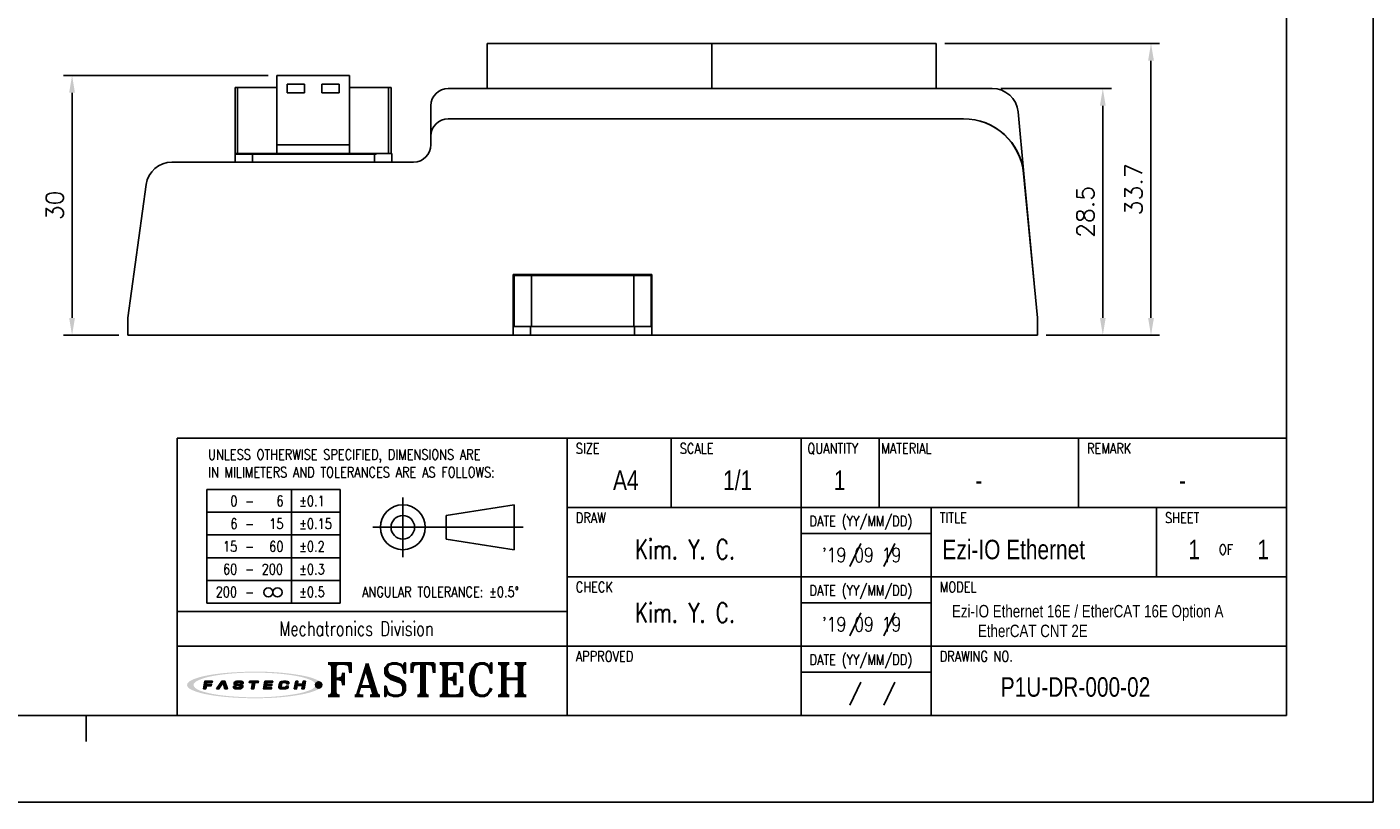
# Model space of a CAD drawing. Header units: millimetres. Extents: x 0 to 297, y 0 to 210.
# Tile 9 of 16: x 142 to 297, y 0 to 89. Entities that reach past the tile are written whole.
import ezdxf

# ---------------------------------------------------------------- set-up
doc = ezdxf.new("R2010")
doc.units = ezdxf.units.MM
doc.header["$PDSIZE"] = -1
for name, color, linetype in [('DIM', 3, 'Continuous'), ('LAYER_2', 1, 'Continuous'), ('LAYER_4', 3, 'Continuous'), ('SHEET', 1, 'Continuous')]:
    doc.layers.add(name, color=color, linetype=linetype)
doc.styles.add('SHB', font='romans.shx', dxfattribs={"width": 0.75, "bigfont": 'whgtxt.shx'})
doc.styles.add('SHEET1', font='ROMANS.SHX', dxfattribs={"width": 0.8, "height": 3})
doc.styles.add('SHEET2', font='txt', dxfattribs={"width": 0.8, "height": 3})
doc.styles.add('SHEET3', font='ROMANT.SHX', dxfattribs={"height": 3})
doc.styles.get("Standard").update_dxf_attribs({"font": 'txt.shx', "bigfont": 'whgtxt.shx'})
doc.dimstyles.new('ISO-25', dxfattribs={"dimtxt": 2.5, "dimasz": 2.5, "dimexe": 1.25, "dimexo": 0.625, "dimtad": 1, "dimtxsty": 'Standard', "dimcen": 2.5, "dimadec": 0, "dimazin": 0, "dimtfac": 1, "dimtmove": 0, "dimatfit": 3, "dimfxl": 0, "dimarcsym": 0})

# ---------------------------------------------------------------- blocks, each defined once
blk = doc.blocks.new('AI9-BLK2')
at = {"layer": 'LAYER_4'}
h = blk.add_hatch(color=12, dxfattribs=at)
edge = h.paths.add_edge_path()
edge.add_spline(control_points=[(66.5, 0), (66.5, -3.5), (61.3, -5.3), (58.7, -6.3), (52, -8.8), (44.8, -10), (37.7, -11), (17.3, -13.9), (-3.7, -14.1), (-24.3, -12.5), (-32.9, -11.8), (-41.6, -10.8), (-50, -8.9), (-54.9, -7.7), (-60.6, -6.4), (-64.7, -3.2), (-73, 3.4), (-52.4, 8.3), (-49.2, 9), (-40.6, 10.9), (-31.8, 11.9), (-23.1, 12.6), (-12.4, 13.4), (-1.5, 13.6), (9.2, 13.3), (19.1, 13), (29, 12.3), (38.8, 10.9), (45.7, 9.9), (52.7, 8.7), (59.3, 6.1), (61.8, 5.2), (66.5, 3.3), (66.5, 0), (66.6, -0.8), (73.6, -0.7), (73.6, 0), (73.5, 3.5), (68.7, 5.4), (66.1, 6.4), (59.6, 9), (52.6, 10.3), (45.8, 11.3), (24.9, 14.6), (3.4, 15.1), (-17.7, 14), (-27.4, 13.6), (-37.2, 12.7), (-46.8, 11.2), (-53.5, 10.1), (-60.4, 8.7), (-66.7, 6.1), (-69.1, 5.1), (-73.9, 3.1), (-73.6, -0.3), (-73.4, -3.7), (-68.1, -5.6), (-65.5, -6.6), (-58.9, -9.2), (-51.8, -10.4), (-44.8, -11.5), (-35, -13), (-25, -13.7), (-15.1, -14.2), (5.8, -15), (27.1, -14.4), (47.8, -11), (54.2, -9.9), (60.6, -8.6), (66.6, -6.1), (69.1, -5.1), (73.5, -3.2), (73.6, 0), (73.6, 0.8), (66.6, 0.9), (66.5, 0)], knot_values=[0, 0, 0, 0, 1, 1, 1, 2, 2, 2, 3, 3, 3, 4, 4, 4, 5, 5, 5, 6, 6, 6, 7, 7, 7, 8, 8, 8, 9, 9, 9, 10, 10, 10, 11, 11, 11, 12, 12, 12, 13, 13, 13, 14, 14, 14, 15, 15, 15, 16, 16, 16, 17, 17, 17, 18, 18, 18, 19, 19, 19, 20, 20, 20, 21, 21, 21, 22, 22, 22, 23, 23, 23, 24, 24, 24, 25, 25, 25, 25], degree=3, periodic=0)
blk = doc.blocks.new('AI9-BLK1')
at = {"layer": 'LAYER_4', "color": 7}
blk.add_blockref('AI9-BLK2', (0, 0), dxfattribs=at)
blk = doc.blocks.new('AI9-BLK3')
at = {"layer": 'LAYER_2'}
for points in [[(-55.6, -4.3), (-54.1, 4.2), (-45.8, 4.1), (-46, 2.8), (-51.9, 2.8), (-52.2, 0.7), (-46.8, 0.6), (-47, -0.8), (-52.4, -0.8), (-53.1, -4.3)], [(-41.4, -4.2), (-35.7, 4.2), (-32.1, 4.2), (-29.5, -4.1), (-32.2, -4.1), (-34.2, 2.7), (-38.7, -4.2)], [(-5.3, 4.2), (4.3, 4.1), (4.1, 2.7), (0.4, 2.7), (-0.8, -4.2), (-3.2, -4.2), (-2.1, 2.7), (-5.6, 2.7)], [(11.4, 4.2), (20, 4.1), (19.8, 2.8), (13.7, 2.8), (13.4, 0.8), (19, 0.7), (18.8, -0.6), (13.1, -0.6), (12.7, -2.7), (18.7, -2.8), (18.5, -4.2), (9.9, -4.2)], [(45, 4.2), (43.5, -4.1), (46, -4.2), (46.6, -0.6), (52.3, -0.7), (51.7, -4.2), (54.1, -4.2), (55.6, 4.2), (53.1, 4.2), (52.5, 0.8), (46.9, 0.8), (47.5, 4.2)]]:
    blk.add_hatch(color=12, dxfattribs=at).paths.add_polyline_path(points)
h = blk.add_hatch(color=12, dxfattribs=at)
edge = h.paths.add_edge_path()
edge.add_spline(control_points=[(-15.2, -1.5), (-15.2, -2.9), (-16.3, -2.9), (-17.5, -2.9), (-17.7, -2.9), (-18.2, -2.9), (-18.5, -2.9), (-20, -2.9), (-20.4, -2.7), (-20.4, -2.1), (-20.4, -1.9), (-20.4, -1.4), (-20.4, -1.4), (-20.4, -1.4), (-22.9, -1.4), (-22.9, -1.4), (-22.9, -1.4), (-22.9, -2.3), (-22.9, -2.5), (-22.9, -3.9), (-21.3, -4.3), (-19.8, -4.3), (-19.5, -4.3), (-17.1, -4.3), (-16.9, -4.3), (-14.1, -4.3), (-12.8, -3.1), (-12.8, -1.8), (-12.8, -1.7), (-12.8, -1.1), (-12.8, -1), (-12.8, 0.2), (-14.1, 0.7), (-16.1, 0.7), (-16.3, 0.7), (-17.5, 0.7), (-17.7, 0.7), (-19.1, 0.7), (-19.7, 0.9), (-19.6, 1.9), (-19.5, 2.9), (-18.4, 2.9), (-17.8, 2.9), (-17.6, 2.9), (-16.5, 2.9), (-16.2, 2.9), (-15, 2.9), (-14.8, 2.6), (-14.8, 2.3), (-14.8, 2.1), (-14.9, 1.7), (-14.9, 1.7), (-14.9, 1.7), (-12.3, 1.6), (-12.3, 1.6), (-12.3, 1.6), (-12.3, 2.6), (-12.3, 2.8), (-12.3, 3.9), (-14.1, 4.3), (-15.7, 4.3), (-16.8, 4.3), (-17.9, 4.3), (-18.2, 4.3), (-20.4, 4.3), (-22, 3.6), (-22.1, 2), (-22.1, 1.8), (-22.1, 1.3), (-22.1, 1.1), (-22.2, -0.1), (-20.7, -0.6), (-19.2, -0.6), (-19, -0.6), (-17.3, -0.7), (-17.1, -0.7), (-15.5, -0.7), (-15.2, -1.1), (-15.2, -1.5)], knot_values=[0, 0, 0, 0, 1, 1, 1, 2, 2, 2, 3, 3, 3, 4, 4, 4, 5, 5, 5, 6, 6, 6, 7, 7, 7, 8, 8, 8, 9, 9, 9, 10, 10, 10, 11, 11, 11, 12, 12, 12, 13, 13, 13, 14, 14, 14, 15, 15, 15, 16, 16, 16, 17, 17, 17, 18, 18, 18, 19, 19, 19, 20, 20, 20, 21, 21, 21, 22, 22, 22, 23, 23, 23, 24, 24, 24, 25, 25, 25, 26, 26, 26, 26], degree=3, periodic=0)
h = blk.add_hatch(color=12, dxfattribs=at)
edge = h.paths.add_edge_path()
edge.add_spline(control_points=[(35, 1.4), (35, 1.4), (37.4, 1.4), (37.4, 1.4), (37.4, 1.4), (37.5, 2), (37.5, 2.4), (37.5, 3.1), (37.3, 4.2), (34.5, 4.2), (34.2, 4.2), (32.2, 4.2), (31.6, 4.2), (28.5, 4.3), (27.4, 2.7), (27.2, 1.5), (27.1, 1), (26.8, -0.6), (26.7, -1.2), (26.5, -2.6), (26.6, -4.3), (30.1, -4.3), (30.5, -4.3), (31.7, -4.3), (32.2, -4.3), (34.9, -4.3), (36.6, -4), (36.9, -2.3), (36.9, -1.9), (37, -1.1), (37, -1.1), (37, -1.1), (34.6, -1.1), (34.6, -1.1), (34.6, -1.1), (34.6, -1.6), (34.6, -1.7), (34.4, -2.5), (33.8, -2.8), (32.5, -2.8), (32.2, -2.8), (31.2, -2.8), (30.8, -2.8), (29.4, -2.8), (29.1, -2.3), (29.2, -1.4), (29.2, -1), (29.5, 0.7), (29.5, 1.1), (29.8, 2.5), (30.7, 2.8), (31.7, 2.8), (32.2, 2.8), (33.4, 2.8), (33.7, 2.8), (34.7, 2.8), (35.1, 2.5), (35.1, 1.9), (35, 1.7), (35, 1.4), (35, 1.4)], knot_values=[0, 0, 0, 0, 1, 1, 1, 2, 2, 2, 3, 3, 3, 4, 4, 4, 5, 5, 5, 6, 6, 6, 7, 7, 7, 8, 8, 8, 9, 9, 9, 10, 10, 10, 11, 11, 11, 12, 12, 12, 13, 13, 13, 14, 14, 14, 15, 15, 15, 16, 16, 16, 17, 17, 17, 18, 18, 18, 19, 19, 19, 20, 20, 20, 20], degree=3, periodic=0)
at = {"layer": 'LAYER_2', "color": 12}
for points in [[(-55.6, -4.3), (-54.1, 4.2), (-45.8, 4.1), (-46, 2.8), (-51.9, 2.8), (-52.2, 0.7), (-46.8, 0.6), (-47, -0.8), (-52.4, -0.8), (-53.1, -4.3)], [(-41.4, -4.2), (-35.7, 4.2), (-32.1, 4.2), (-29.5, -4.1), (-32.2, -4.1), (-34.2, 2.7), (-38.7, -4.2)], [(-5.3, 4.2), (4.3, 4.1), (4.1, 2.7), (0.4, 2.7), (-0.8, -4.2), (-3.2, -4.2), (-2.1, 2.7), (-5.6, 2.7)], [(11.4, 4.2), (20, 4.1), (19.8, 2.8), (13.7, 2.8), (13.4, 0.8), (19, 0.7), (18.8, -0.6), (13.1, -0.6), (12.7, -2.7), (18.7, -2.8), (18.5, -4.2), (9.9, -4.2)], [(45, 4.2), (43.5, -4.1), (46, -4.2), (46.6, -0.6), (52.3, -0.7), (51.7, -4.2), (54.1, -4.2), (55.6, 4.2), (53.1, 4.2), (52.5, 0.8), (46.9, 0.8), (47.5, 4.2)]]:
    blk.add_lwpolyline(points, close=True, dxfattribs=at)
for points, knots in [([(-15.2, -1.5), (-15.2, -2.9), (-16.3, -2.9), (-17.5, -2.9), (-17.7, -2.9), (-18.2, -2.9), (-18.5, -2.9), (-20, -2.9), (-20.4, -2.7), (-20.4, -2.1), (-20.4, -1.9), (-20.4, -1.4), (-20.4, -1.4), (-20.4, -1.4), (-22.9, -1.4), (-22.9, -1.4), (-22.9, -1.4), (-22.9, -2.3), (-22.9, -2.5), (-22.9, -3.9), (-21.3, -4.3), (-19.8, -4.3), (-19.5, -4.3), (-17.1, -4.3), (-16.9, -4.3), (-14.1, -4.3), (-12.8, -3.1), (-12.8, -1.8), (-12.8, -1.7), (-12.8, -1.1), (-12.8, -1), (-12.8, 0.2), (-14.1, 0.7), (-16.1, 0.7), (-16.3, 0.7), (-17.5, 0.7), (-17.7, 0.7), (-19.1, 0.7), (-19.7, 0.9), (-19.6, 1.9), (-19.5, 2.9), (-18.4, 2.9), (-17.8, 2.9), (-17.6, 2.9), (-16.5, 2.9), (-16.2, 2.9), (-15, 2.9), (-14.8, 2.6), (-14.8, 2.3), (-14.8, 2.1), (-14.9, 1.7), (-14.9, 1.7), (-14.9, 1.7), (-12.3, 1.6), (-12.3, 1.6), (-12.3, 1.6), (-12.3, 2.6), (-12.3, 2.8), (-12.3, 3.9), (-14.1, 4.3), (-15.7, 4.3), (-16.8, 4.3), (-17.9, 4.3), (-18.2, 4.3), (-20.4, 4.3), (-22, 3.6), (-22.1, 2), (-22.1, 1.8), (-22.1, 1.3), (-22.1, 1.1), (-22.2, -0.1), (-20.7, -0.6), (-19.2, -0.6), (-19, -0.6), (-17.3, -0.7), (-17.1, -0.7), (-15.5, -0.7), (-15.2, -1.1), (-15.2, -1.5)], [0, 0, 0, 0, 1, 1, 1, 2, 2, 2, 3, 3, 3, 4, 4, 4, 5, 5, 5, 6, 6, 6, 7, 7, 7, 8, 8, 8, 9, 9, 9, 10, 10, 10, 11, 11, 11, 12, 12, 12, 13, 13, 13, 14, 14, 14, 15, 15, 15, 16, 16, 16, 17, 17, 17, 18, 18, 18, 19, 19, 19, 20, 20, 20, 21, 21, 21, 22, 22, 22, 23, 23, 23, 24, 24, 24, 25, 25, 25, 26, 26, 26, 26]), ([(35, 1.4), (35, 1.4), (37.4, 1.4), (37.4, 1.4), (37.4, 1.4), (37.5, 2), (37.5, 2.4), (37.5, 3.1), (37.3, 4.2), (34.5, 4.2), (34.2, 4.2), (32.2, 4.2), (31.6, 4.2), (28.5, 4.3), (27.4, 2.7), (27.2, 1.5), (27.1, 1), (26.8, -0.6), (26.7, -1.2), (26.5, -2.6), (26.6, -4.3), (30.1, -4.3), (30.5, -4.3), (31.7, -4.3), (32.2, -4.3), (34.9, -4.3), (36.6, -4), (36.9, -2.3), (36.9, -1.9), (37, -1.1), (37, -1.1), (37, -1.1), (34.6, -1.1), (34.6, -1.1), (34.6, -1.1), (34.6, -1.6), (34.6, -1.7), (34.4, -2.5), (33.8, -2.8), (32.5, -2.8), (32.2, -2.8), (31.2, -2.8), (30.8, -2.8), (29.4, -2.8), (29.1, -2.3), (29.2, -1.4), (29.2, -1), (29.5, 0.7), (29.5, 1.1), (29.8, 2.5), (30.7, 2.8), (31.7, 2.8), (32.2, 2.8), (33.4, 2.8), (33.7, 2.8), (34.7, 2.8), (35.1, 2.5), (35.1, 1.9), (35, 1.7), (35, 1.4), (35, 1.4)], [0, 0, 0, 0, 1, 1, 1, 2, 2, 2, 3, 3, 3, 4, 4, 4, 5, 5, 5, 6, 6, 6, 7, 7, 7, 8, 8, 8, 9, 9, 9, 10, 10, 10, 11, 11, 11, 12, 12, 12, 13, 13, 13, 14, 14, 14, 15, 15, 15, 16, 16, 16, 17, 17, 17, 18, 18, 18, 19, 19, 19, 20, 20, 20, 20])]:
    blk.add_open_spline(points, degree=3, knots=knots, dxfattribs=at)
blk = doc.blocks.new('*D10')
at = {"color": 8, "lineweight": -2}
for p, q in [((254.04, 82.39), (266.81, 82.39)), ((265.81, 55.89), (265.81, 80.39)), ((259.27, 53.89), (266.81, 53.89))]:
    blk.add_line(p, q, dxfattribs=at)
at = {"color": 8}
for points in [[(265.48, 80.39), (266.14, 80.39), (265.81, 82.39)], [(265.48, 55.89), (266.14, 55.89), (265.81, 53.89)]]:
    blk.add_solid(points, dxfattribs=at)
at = {"layer": 'Defpoints', "color": 0}
for p in [(253.04, 82.39), (265.81, 82.39), (258.27, 53.89)]:
    blk.add_point(p, dxfattribs=at)
at = {"color": 3, "insert": (263.81, 68.14), "char_height": 2, "attachment_point": 5, "rotation": 90}
blk.add_mtext('\\A1;28.5', dxfattribs=at)
blk = doc.blocks.new('*D11')
at = {"color": 8, "lineweight": -2}
for p, q in [((247.57, 87.59), (272.37, 87.59)), ((271.37, 55.89), (271.37, 85.59)), ((259.27, 53.89), (272.37, 53.89))]:
    blk.add_line(p, q, dxfattribs=at)
at = {"color": 8}
for points in [[(271.04, 85.59), (271.71, 85.59), (271.37, 87.59)], [(271.04, 55.89), (271.71, 55.89), (271.37, 53.89)]]:
    blk.add_solid(points, dxfattribs=at)
at = {"layer": 'Defpoints', "color": 0}
for p in [(246.57, 87.59), (271.37, 87.59), (258.27, 53.89)]:
    blk.add_point(p, dxfattribs=at)
at = {"color": 3, "insert": (269.37, 70.74), "char_height": 2, "attachment_point": 5, "rotation": 90}
blk.add_mtext('\\A1;33.7', dxfattribs=at)
blk = doc.blocks.new('*D6')
at = {"color": 8, "lineweight": -2}
for p, q in [((169.47, 83.89), (145.86, 83.89)), ((146.86, 55.89), (146.86, 81.89)), ((152.27, 53.89), (145.86, 53.89))]:
    blk.add_line(p, q, dxfattribs=at)
at = {"color": 8}
for points in [[(146.52, 81.89), (147.19, 81.89), (146.86, 83.89)], [(146.52, 55.89), (147.19, 55.89), (146.86, 53.89)]]:
    blk.add_solid(points, dxfattribs=at)
at = {"layer": 'Defpoints', "color": 0}
for p in [(146.86, 83.89), (170.47, 83.89), (153.27, 53.89)]:
    blk.add_point(p, dxfattribs=at)
at = {"color": 3, "insert": (144.86, 68.89), "char_height": 2, "attachment_point": 5, "rotation": 90}
blk.add_mtext('\\A1;30', dxfattribs=at)

msp = doc.modelspace()

# ---------------------------------------------------------------- hatches: boundary and pattern name
h = msp.add_hatch(color=1)
edge = h.paths.add_edge_path()
edge.add_arc((175.3273, 13.5263), 0.3631, 0, 360)

# ---------------------------------------------------------------- linework, layer by layer
for p, q in [((194.7744, 82.3921), (194.7744, 87.5921)), ((194.7744, 87.5921), (220.6744, 87.5921)), ((220.6744, 82.3921), (220.6744, 87.5921)), ((220.6744, 87.5921), (246.5744, 87.5921)), ((246.5744, 82.3921), (246.5744, 87.5921)), ((170.4694, 83.8921), (178.8794, 83.8921)), ((170.4694, 75.8921), (170.4694, 83.8921)), ((178.8794, 75.8921), (178.8794, 83.8921)), ((165.6644, 74.8921), (165.6644, 82.4921)), ((165.6644, 82.4921), (165.9644, 82.4921)), ((165.9644, 82.4921), (165.9644, 74.8921)), ((165.9644, 82.4921), (170.4694, 82.4921)), ((173.6744, 82.8921), (171.6744, 82.8921)), ((171.6744, 82.8921), (171.6744, 81.8921)), ((173.6744, 81.8921), (173.6744, 82.8921)), ((177.6744, 82.8921), (175.6744, 82.8921)), ((175.6744, 82.8921), (175.6744, 81.8921)), ((177.6744, 81.8921), (177.6744, 82.8921)), ((178.8794, 82.4921), (183.3844, 82.4921)), ((183.3844, 74.8921), (183.3844, 82.4921)), ((183.3844, 82.4921), (183.6844, 82.4921)), ((183.6844, 82.4921), (183.6844, 74.8921)), ((190.2744, 82.3921), (253.0441, 82.3921)), ((171.6744, 81.8921), (173.6744, 81.8921)), ((175.6744, 81.8921), (177.6744, 81.8921)), ((188.2744, 76.8921), (188.2744, 80.3921)), ((256.0308, 79.6739), (256.7029, 72.5496)), ((190.2744, 78.8921), (249.7036, 78.8921)), ((188.2744, 76.8921), (188.2744, 75.8921)), ((165.9644, 74.8921), (165.6644, 74.8921)), ((167.6744, 74.7921), (165.6744, 74.7921)), ((165.6744, 74.7921), (165.6744, 73.8921)), ((165.9644, 74.8921), (170.4694, 74.8921)), ((167.6744, 74.7921), (167.6744, 74.8921)), ((170.4694, 74.8921), (167.6744, 74.8921)), ((167.6744, 74.7921), (181.7744, 74.7921)), ((167.6744, 73.8921), (167.6744, 74.7921)), ((170.4694, 75.8921), (178.8794, 75.8921)), ((170.4694, 74.8921), (170.4694, 75.8921)), ((178.8794, 74.8921), (170.4694, 74.8921)), ((178.8794, 75.8921), (178.8794, 74.8921)), ((178.8794, 74.8921), (183.3844, 74.8921)), ((182.3989, 74.8921), (178.8794, 74.8921)), ((181.7744, 74.7921), (181.7744, 73.8921)), ((183.6844, 74.8921), (183.3844, 74.8921)), ((183.6744, 74.8921), (183.7451, 74.8628)), ((183.7451, 74.8628), (183.7744, 74.7921)), ((183.7744, 73.8921), (183.7744, 74.7921)), ((186.2744, 73.8921), (158.3865, 73.8921)), ((258.2744, 55.8921), (256.6715, 72.5621)), ((256.7029, 72.5496), (257.897, 59.8921)), ((155.415, 71.3048), (153.2744, 55.8921)), ((213.7744, 60.8921), (197.7744, 60.8921)), ((197.7744, 60.8921), (197.7744, 53.8921)), ((197.8744, 54.8921), (197.8744, 60.7921)), ((197.8744, 60.7921), (199.8744, 60.7921)), ((199.8744, 60.7921), (199.8744, 54.8921)), ((199.8744, 60.7921), (211.6744, 60.7921)), ((204.8744, 60.7921), (204.8744, 60.8921)), ((206.6744, 60.7921), (206.6744, 60.8921)), ((211.6744, 54.8921), (211.6744, 60.7921)), ((211.6744, 60.7921), (213.6744, 60.7921)), ((213.6744, 60.7921), (213.6744, 54.8921)), ((213.7744, 53.8921), (213.7744, 60.8921)), ((197.7744, 59.3921), (197.8744, 59.3921)), ((213.6744, 59.3921), (213.7744, 59.3921)), ((257.8897, 59.8921), (257.897, 59.8921)), ((153.2744, 55.8921), (153.2744, 53.8921)), ((199.8744, 54.8921), (197.8744, 54.8921)), ((199.7744, 54.8921), (199.7744, 53.8921)), ((199.8744, 54.8921), (211.6744, 54.8921)), ((213.6744, 54.8921), (211.6744, 54.8921)), ((211.7744, 53.8921), (211.7744, 54.8921)), ((258.2744, 53.8921), (258.2744, 55.8921)), ((153.2744, 53.8921), (197.7744, 53.8921)), ((197.7744, 53.8921), (199.7744, 53.8921)), ((199.7744, 53.8921), (211.7744, 53.8921)), ((211.7744, 53.8921), (213.7744, 53.8921)), ((213.7744, 53.8921), (258.2744, 53.8921))]:
    msp.add_line(p, q)
at = {"color": 4}
msp.add_line((148.5, 10), (148.5, 7), dxfattribs=at)
at = {"color": 6}
msp.add_lwpolyline([(0, 210), (297, 210), (297, 0), (0, 0)], close=True, dxfattribs=at)
at = {"color": 4}
msp.add_lwpolyline([(10, 200), (287, 200), (287, 10), (10, 10)], close=True, dxfattribs=at)
at = {"color": 1}
msp.add_circle((175.3273, 13.5263), 0.3631, dxfattribs=at)
for centre, radius, start, end in [((190.2744, 80.3921), 2, 90, 180), ((253.0441, 79.3921), 3, 5.389312, 90), ((190.2744, 76.8921), 2, 90, 180), ((249.7036, 71.8921), 7, 5.492325, 90), ((249.7338, 71.8921), 7, 5.389312, 90), ((165.7744, 74.7921), 0.1, 90, 180), ((186.2744, 75.8921), 2, 270, 0), ((158.3865, 70.8921), 3, 90, 172.092837)]:
    msp.add_arc(centre, radius, start, end)
for points, knots in [([(167.6744, 74.8921), (167.4322, 74.8921), (167.0616, 74.8921), (166.6202, 74.8921), (166.3204, 74.8921), (166.0784, 74.8921), (165.8404, 74.8921), (165.8005, 74.8921), (165.7744, 74.8921)], [0, 0, 0, 0, 0.24256628, 0.37129362, 0.5000109, 0.63011408, 0.75707703, 1, 1, 1, 1]), ([(182.3989, 74.8921), (182.3347, 74.8884), (182.1319, 74.8765), (181.9211, 74.8249), (181.7773, 74.7927), (181.7744, 74.7921)], [0, 0, 0, 0, 0.312316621, 0.98609639, 1, 1, 1, 1])]:
    msp.add_open_spline(points, degree=3, knots=knots)
at = {"layer": 'SHEET', "color": 7}
for p, q in [((159, 42), (287, 42)), ((159, 42), (159, 10)), ((204, 42), (204, 10)), ((159, 22), (204, 22))]:
    msp.add_line(p, q, dxfattribs=at)
at = {"layer": 'SHEET'}
for p, q in [((216, 34), (216, 42)), ((231, 10), (231, 42)), ((240, 34), (240, 42)), ((263, 34), (263, 42)), ((162.4256, 36.0892), (162.4256, 22.9642)), ((162.4256, 36.0892), (177.8006, 36.0892)), ((172.1756, 36.0892), (172.1756, 22.9642)), ((177.8006, 36.0892), (177.8006, 22.9642)), ((185.027, 28.2666), (185.027, 35.1799)), ((190.0268, 33.0813), (197.866, 34.3158)), ((197.866, 34.3158), (197.866, 29.1308)), ((162.4256, 33.4642), (177.8006, 33.4642)), ((190.0268, 33.0813), (190.0268, 30.3653)), ((204, 34), (287, 34)), ((246, 10), (246, 34)), ((272, 26), (272, 34)), ((181.5703, 31.7233), (198.9153, 31.7233)), ((162.4256, 30.8392), (177.8006, 30.8392)), ((190.0268, 30.3653), (197.866, 29.1308)), ((231, 31), (246, 31)), ((237.8801, 29.8615), (236.6289, 27.2039)), ((241.7992, 29.8574), (240.5481, 27.1998)), ((162.4256, 28.2142), (177.8006, 28.2142)), ((162.4256, 25.5892), (177.8006, 25.5892)), ((204, 26), (287, 26)), ((162.4256, 22.9642), (177.8006, 22.9642)), ((231, 23), (246, 23)), ((237.8801, 21.8615), (236.6289, 19.2039)), ((241.7992, 21.8574), (240.5481, 19.1998)), ((159, 18), (287, 18)), ((231, 15), (246, 15)), ((237.8801, 13.8615), (236.6289, 11.2039)), ((241.7992, 13.8574), (240.5481, 11.1998))]:
    msp.add_line(p, q, dxfattribs=at)
for centre, radius in [((185.027, 31.7233), 2.5925), ((185.027, 31.7233), 1.358), ((169.5142, 24.2041), 0.525), ((170.5642, 24.2041), 0.525)]:
    msp.add_circle(centre, radius, dxfattribs=at)

# ---------------------------------------------------------------- block references
at = {"layer": 'LAYER_2', "color": 7, "lineweight": 5, "xscale": 0.1058400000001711, "yscale": 0.1058400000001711, "zscale": 0.1058400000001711}
msp.add_blockref('AI9-BLK3', (167.9037, 13.5118), dxfattribs=at)
at = {"layer": 'LAYER_4', "color": 7, "lineweight": 5, "xscale": 0.1058400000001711, "yscale": 0.1058400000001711, "zscale": 0.1058400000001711}
msp.add_blockref('AI9-BLK1', (167.9122, 13.5237), dxfattribs=at)

# ---------------------------------------------------------------- texts
at = {"layer": 'DIM', "color": 3, "style": 'SHB', "width": 0.75}
for p in [(211.8051, 28.064), (211.8051, 20.7363)]:
    msp.add_text('Kim. Y. C.', height=2.25, dxfattribs=at).set_placement(p)
at = {"layer": 'SHEET'}
for s, height, style, width, p in [('UNLESS OTHERWISE SPECIFIED, DIMENSIONS ARE', 1.2, 'SHEET1', 0.8, (162.555, 39.5229)), ('SIZE', 1.2, 'SHEET1', 0.8, (204.9897, 40.2302)), ('SCALE', 1.2, 'SHEET1', 0.8, (216.9897, 40.2302)), ('QUANTITY', 1.2, 'SHEET1', 0.8, (231.7296, 40.2302)), ('MATERIAL', 1.2, 'SHEET1', 0.8, (240.2397, 40.2302)), ('REMARK', 1.2, 'SHEET1', 0.8, (263.9897, 40.2302)), ('IN MILIMETERS AND TOLERANCES ARE AS FOLLOWS:', 1.2, 'SHEET1', 0.8, (162.555, 37.4826)), ('0', 1.2, 'SHEET1', 0.8, (165.1183, 34.1612)), ('-', 1.2, 'SHEET1', 0.8, (166.8271, 34.1612)), ('6', 1.2, 'SHEET1', 0.8, (170.4347, 34.1612)), ('%%p0.1', 1.2, 'SHEET1', 0.8, (173.0559, 34.1612)), ('6', 1.2, 'SHEET1', 0.8, (165.1183, 31.5362)), ('15', 1.2, 'SHEET1', 0.8, (169.6045, 31.5362)), ('%%p0.15', 1.2, 'SHEET1', 0.8, (173.0559, 31.5362)), ('DRAW', 1.2, 'SHEET1', 0.8, (204.9897, 32.2302)), ('DATE (YY/MM/DD)', 1.2, 'SHEET1', 0.8, (231.9639, 31.8409)), ('TITLE', 1.2, 'SHEET1', 0.8, (246.9897, 32.2302)), ('SHEET', 1.2, 'SHEET1', 0.8, (272.9897, 32.2302)), ('-', 1.2, 'SHEET1', 0.8, (166.8271, 31.5362)), ('15', 1.2, 'SHEET1', 0.8, (164.281, 28.9112)), ('60', 1.2, 'SHEET1', 0.8, (169.6045, 28.9112)), ('%%p0.2', 1.2, 'SHEET1', 0.8, (173.0559, 28.9112)), ('OF', 1.2, 'SHEET1', 0.8, (279.2077, 28.5546)), ('-', 1.2, 'SHEET1', 0.8, (166.8271, 28.9112)), ('60', 1.2, 'SHEET1', 0.8, (164.281, 26.2862)), ('-', 1.2, 'SHEET1', 0.8, (166.8271, 26.2862)), ('200', 1.2, 'SHEET1', 0.8, (168.7382, 26.2862)), ('%%p0.3', 1.2, 'SHEET1', 0.8, (173.0559, 26.2862)), ('200', 1.2, 'SHEET1', 0.8, (163.4309, 23.6612)), ('%%p0.5', 1.2, 'SHEET1', 0.8, (173.0559, 23.6612)), ('ANGULAR TOLERANCE: %%p0.5%%D', 1.2, 'SHEET1', 0.8, (180.3295, 23.6612)), ('CHECK', 1.2, 'SHEET1', 0.8, (204.9897, 24.2302)), ('DATE (YY/MM/DD)', 1.2, 'SHEET1', 0.8, (231.9639, 23.8409)), ('MODEL', 1.2, 'SHEET1', 0.8, (246.9897, 24.2302)), ('-', 1.2, 'SHEET1', 0.8, (166.8271, 23.6612)), ('Mechatronics Division', 1.65, 'SHEET3', 0.75, (170.7693, 19.1978)), ('APPROVED', 1.2, 'SHEET1', 0.8, (204.9897, 16.2302)), ('DATE (YY/MM/DD)', 1.2, 'SHEET1', 0.8, (231.9639, 15.8409)), ('DRAWING NO.', 1.2, 'SHEET1', 0.8, (246.9897, 16.2302))]:
    msp.add_text(s, height=height, dxfattribs=dict(at, style=style, width=width)).set_placement(p)
at = {"layer": 'SHEET', "color": 7, "style": 'SHEET2', "width": 0.8}
for s, height, p in [('A4', 2.25, (209.2863, 36.034)), ('1/1', 2.25, (221.9959, 36.034)), ('1', 2.25, (234.7766, 36.034)), ('-', 2.25, (251.0891, 36.034)), ('-', 2.25, (274.6018, 36.034)), ('Ezi-IO Ethernet', 2.25, (247.3043, 28.034)), ('1', 2.25, (275.6812, 28.034)), ('1', 2.25, (283.6392, 28.034)), ('Ezi-IO Ethernet 16E / EtherCAT 16E Option A', 1.44, (248.4006, 21.3221)), ('       EtherCAT CNT 2E ', 1.44, (248.4006, 19.0451)), ('P1U-DR-000-02', 2.25, (254.0315, 12.1668))]:
    msp.add_text(s, height=height, dxfattribs=at).set_placement(p)
at = {"layer": 'SHEET', "color": 3, "style": 'SHEET1', "width": 0.8}
for p in [(233.3819, 27.7103), (233.3819, 19.7103)]:
    msp.add_text("'19 09 19", height=1.65, dxfattribs=at).set_placement(p)
at = {"layer": 'SHEET', "color": 7, "style": 'SHEET3'}
msp.add_text('FASTECH', height=3.75, dxfattribs=at).set_placement((176.105, 12.26))

# ---------------------------------------------------------------- dimensions: what is measured, and where the dimension line sits
for base, p1, p2, picture, middle in [((271.3723, 87.5921), (258.2744, 53.8921), (246.5744, 87.5921), '*D11', (269.3723, 70.7421)), ((146.8579, 83.8921), (153.2744, 53.8921), (170.4694, 83.8921), '*D6', (144.8579, 68.8921)), ((265.8115, 82.3921), (258.2744, 53.8921), (253.0441, 82.3921), '*D10', (263.8115, 68.1421))]:
    dim = msp.add_linear_dim(base=base, p1=p1, p2=p2, angle=90, dimstyle='ISO-25', override={"dimtxt": 2, "dimasz": 2, "dimexe": 1, "dimexo": 1, "dimgap": 1, "dimdec": 3, "dimzin": 9, "dimdsep": 46, "dimcen": 0, "dimclrd": 8, "dimclre": 8, "dimclrt": 3, "dimadec": 3, "dimazin": 2, "dimtdec": 3, "dimfxl": 0.6, "dimtolj": 1, "dimtzin": 1, "dimarcsym": 1})
    dim.commit()
    dim.dimension.update_dxf_attribs({"geometry": picture, "text_midpoint": middle})

doc.saveas('drawing.dxf')
